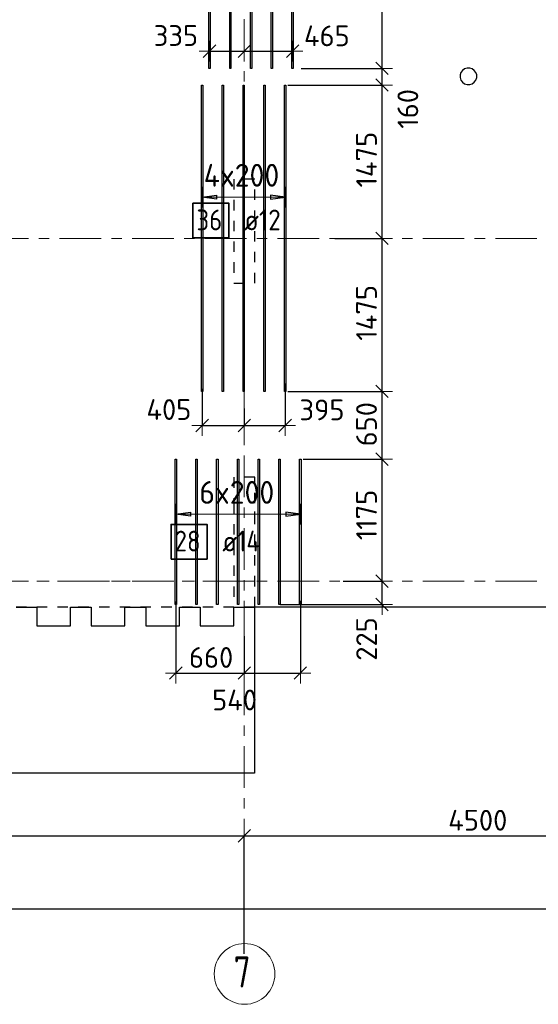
# Model space of a CAD drawing. Header units: metres. Extents: x -38 to 107, y -15 to 21.
# Tile 16 of 254: x 17.29 to 22.28, y -4.07 to 5.41. Entities that reach past the tile are written whole.
import ezdxf

# ---------------------------------------------------------------- set-up
doc = ezdxf.new("R2010")
doc.units = ezdxf.units.M
doc.header["$PDMODE"] = 65
for name, pattern in [('______11', [0.5, 0.4, -0.05, 0, -0.05]), ('______2', [0.0405, 0.03, -0.0105]), ('______3', [0.075, 0.06, -0.015]), ('______5', [1.1, 0.8, -0.1, 0.1, -0.1])]:
    doc.linetypes.add(name, pattern=pattern)
for name, color, linetype, lineweight in [('XR$1$Осевая линия (1)', 7, '______5', 13), ('XR$1$Размерная линия (1)', 7, 'Continuous', 13), ('XR$5$Балка (1)', 7, '______3', 13), ('XR$5$Перекрытие (1)', 7, 'Continuous', 35), ('XR$5$Размерная линия (1)', 7, 'Continuous', 13)]:
    doc.layers.add(name, color=color, linetype=linetype, lineweight=lineweight)
for name, color, linetype, lineweight, true_color in [('XR$5$Арм.стержн.Доп. Арм верхн.зоны Х', 7, 'Continuous', 35, 0x8c8cff), ('XR$5$Арм.стержн.Доп. Арм. верхн.зоны У', 7, 'Continuous', 35, 0x739641), ('XR$7$Стена_ бетон несущ.', 7, 'Continuous', 70, 0xb4b496)]:
    doc.layers.add(name, color=color, linetype=linetype, lineweight=lineweight, true_color=true_color)
doc.styles.add('ISOCPEUR', font='txt')
doc.dimstyles.new('DIMSTYLE_3', dxfattribs={"dimtxt": 0.2, "dimasz": 0.2, "dimexe": 0, "dimexo": 0, "dimgap": 0.1, "dimtad": 2, "dimdec": 0, "dimlfac": 1000, "dimrnd": 5, "dimzin": 12, "dimdsep": 46, "dimtxsty": 'ISOCPEUR', "dimblk1": 'ALL_ML_STRICH', "dimblk2": 'ALL_ML_STRICH', "dimsah": 1, "dimcen": 0, "dimclrd": 7, "dimclre": 256, "dimclrt": 7, "dimadec": 0, "dimazin": 0, "dimtfac": 1, "dimtdec": 0, "dimtix": 1, "dimtmove": 2, "dimatfit": 3, "dimfxl": 0, "dimtzin": 0, "dimlwd": 0, "dimlwe": -3, "dimarcsym": 0})
doc.dimstyles.new('DIMSTYLE_36', dxfattribs={"dimtxt": 0.2, "dimasz": 0.2, "dimexe": 0, "dimexo": 0, "dimgap": 0.1, "dimtad": 0, "dimdec": 0, "dimlfac": 1000, "dimrnd": 5, "dimzin": 12, "dimdsep": 46, "dimtxsty": 'ISOCPEUR', "dimblk1": 'ALL_ML_STRICH', "dimblk2": 'ALL_ML_STRICH', "dimsah": 1, "dimcen": 0, "dimclrd": 7, "dimclre": 256, "dimclrt": 7, "dimadec": 0, "dimazin": 0, "dimtfac": 1, "dimtdec": 0, "dimtix": 1, "dimtmove": 2, "dimatfit": 3, "dimfxl": 0, "dimtvp": 1.2, "dimtzin": 0, "dimlwd": 0, "dimlwe": -3, "dimarcsym": 0})
doc.dimstyles.new('DIMSTYLE_37', dxfattribs={"dimtxt": 0.2, "dimasz": 0.2, "dimexe": 0, "dimexo": 0, "dimgap": 0.1, "dimtad": 2, "dimdec": 0, "dimlfac": 1000, "dimrnd": 5, "dimzin": 12, "dimdsep": 46, "dimtxsty": 'ISOCPEUR', "dimblk1": 'ALL_ML_STRICH', "dimblk2": 'ALL_ML_STRICH', "dimsah": 1, "dimcen": 0, "dimclrd": 7, "dimclre": 256, "dimclrt": 7, "dimadec": 0, "dimazin": 0, "dimtfac": 1, "dimtdec": 0, "dimtix": 1, "dimtmove": 2, "dimatfit": 3, "dimfxl": 0, "dimtvp": 1.2, "dimtzin": 0, "dimlwd": 0, "dimlwe": -3, "dimarcsym": 0})

# ---------------------------------------------------------------- blocks, each defined once
blk = doc.blocks.new('ALL_ML_STRICH')
at = {"color": 0, "linetype": 'ByBlock', "lineweight": -2}
for p, q in [((0, -0.5), (0, 0.5)), ((-1, 0), (0.5, 0)), ((-0.3, -0.3), (0.3, 0.3))]:
    blk.add_line(p, q, dxfattribs=at)
blk = doc.blocks.new('*D11')
at = {"layer": 'DEFPOINTS', "color": 7, "linetype": 'Continuous', "lineweight": 13, "transparency": 33554687}
for p in [(0.5, -3.1033), (0.5, -3.1563), (61.6, -3.1401)]:
    blk.add_point(p, dxfattribs=at)
at = {"layer": 'XR$1$Размерная линия (1)', "color": 9, "linetype": 'Continuous', "lineweight": -2, "true_color": 0xc7c7c7, "transparency": 33554687}
for p, q in [((0.5, -3.1233), (0.5, -3.1563)), ((61.6, -3.1563), (61.6, -3.1563))]:
    blk.add_line(p, q, dxfattribs=at)
at = {"layer": 'XR$1$Размерная линия (1)', "color": 7, "linetype": 'Continuous', "lineweight": -2, "transparency": 33554687}
blk.add_line((0.5, -3.1563), (61.6, -3.1563), dxfattribs=at)
at = {"layer": 'XR$1$Размерная линия (1)', "color": 7, "linetype": 'Continuous', "lineweight": 13, "transparency": 33554687, "xscale": 0.2, "yscale": 0.2, "zscale": 0.2, "rotation": 180}
blk.add_blockref('ALL_ML_STRICH', (0.5, -3.1563), dxfattribs=at)
at = {"layer": 'XR$1$Размерная линия (1)', "color": 7, "linetype": 'Continuous', "lineweight": 13, "transparency": 33554687, "xscale": 0.2, "yscale": 0.2, "zscale": 0.2}
blk.add_blockref('ALL_ML_STRICH', (61.6, -3.1563), dxfattribs=at)
at = {"layer": 'XR$1$Размерная линия (1)', "color": 7, "linetype": 'Continuous', "lineweight": 13, "transparency": 33554687, "insert": (31.1, -3.0063), "char_height": 0.2, "width": 1, "attachment_point": 5, "style": 'ISOCPEUR'}
blk.add_mtext('\\A1;{61100}', dxfattribs=at)
blk = doc.blocks.new('*D15')
at = {"layer": 'DEFPOINTS', "color": 7, "linetype": 'Continuous', "lineweight": 13, "transparency": 33554687}
for p in [(13.75, -2.452), (13.75, -3.5132), (19.45, -3.6075)]:
    blk.add_point(p, dxfattribs=at)
at = {"layer": 'XR$1$Размерная линия (1)', "color": 9, "linetype": 'Continuous', "lineweight": -2, "true_color": 0xc7c7c7, "transparency": 33554687}
for p, q in [((13.75, -3.4932), (13.75, -2.452)), ((19.45, -3.5875), (19.45, -2.452))]:
    blk.add_line(p, q, dxfattribs=at)
at = {"layer": 'XR$1$Размерная линия (1)', "color": 7, "linetype": 'Continuous', "lineweight": -2, "transparency": 33554687}
blk.add_line((13.75, -2.452), (19.45, -2.452), dxfattribs=at)
at = {"layer": 'XR$1$Размерная линия (1)', "color": 7, "linetype": 'Continuous', "lineweight": 13, "transparency": 33554687, "xscale": 0.2, "yscale": 0.2, "zscale": 0.2, "rotation": 180}
blk.add_blockref('ALL_ML_STRICH', (13.75, -2.452), dxfattribs=at)
at = {"layer": 'XR$1$Размерная линия (1)', "color": 7, "linetype": 'Continuous', "lineweight": 13, "transparency": 33554687, "xscale": 0.2, "yscale": 0.2, "zscale": 0.2}
blk.add_blockref('ALL_ML_STRICH', (19.45, -2.452), dxfattribs=at)
at = {"layer": 'XR$1$Размерная линия (1)', "color": 7, "linetype": 'Continuous', "lineweight": 13, "transparency": 33554687, "insert": (16.61, -2.302), "char_height": 0.2, "width": 0.8, "attachment_point": 5, "style": 'ISOCPEUR'}
blk.add_mtext('\\A1;{5700}', dxfattribs=at)
blk = doc.blocks.new('*D16')
at = {"layer": 'DEFPOINTS', "color": 7, "linetype": 'Continuous', "lineweight": 13, "transparency": 33554687}
for p in [(19.45, -2.452), (23.95, -3.5208), (19.45, -3.6075)]:
    blk.add_point(p, dxfattribs=at)
at = {"layer": 'XR$1$Размерная линия (1)', "color": 9, "linetype": 'Continuous', "lineweight": -2, "true_color": 0xc7c7c7, "transparency": 33554687}
for p, q in [((19.45, -3.5875), (19.45, -2.452)), ((23.95, -3.5008), (23.95, -2.452))]:
    blk.add_line(p, q, dxfattribs=at)
at = {"layer": 'XR$1$Размерная линия (1)', "color": 7, "linetype": 'Continuous', "lineweight": -2, "transparency": 33554687}
blk.add_line((19.45, -2.452), (23.95, -2.452), dxfattribs=at)
at = {"layer": 'XR$1$Размерная линия (1)', "color": 7, "linetype": 'Continuous', "lineweight": 13, "transparency": 33554687, "xscale": 0.2, "yscale": 0.2, "zscale": 0.2, "rotation": 180}
blk.add_blockref('ALL_ML_STRICH', (19.45, -2.452), dxfattribs=at)
at = {"layer": 'XR$1$Размерная линия (1)', "color": 7, "linetype": 'Continuous', "lineweight": 13, "transparency": 33554687, "xscale": 0.2, "yscale": 0.2, "zscale": 0.2}
blk.add_blockref('ALL_ML_STRICH', (23.95, -2.452), dxfattribs=at)
at = {"layer": 'XR$1$Размерная линия (1)', "color": 7, "linetype": 'Continuous', "lineweight": 13, "transparency": 33554687, "insert": (21.7, -2.302), "char_height": 0.2, "width": 0.8, "attachment_point": 5, "style": 'ISOCPEUR'}
blk.add_mtext('\\A1;{4500}', dxfattribs=at)
blk = doc.blocks.new('*D659')
at = {"layer": 'DEFPOINTS', "color": 7, "linetype": 'Continuous', "lineweight": 13, "transparency": 33554687}
for p in [(18.79, -0.1751), (19.45, -0.5098), (18.79, -0.8849)]:
    blk.add_point(p, dxfattribs=at)
at = {"layer": 'XR$5$Размерная линия (1)', "color": 9, "linetype": 'Continuous', "lineweight": -2, "true_color": 0xc7c7c7, "transparency": 33554687}
for p, q in [((18.79, -0.1951), (18.79, -0.8849)), ((19.45, -0.5298), (19.45, -0.8849))]:
    blk.add_line(p, q, dxfattribs=at)
at = {"layer": 'XR$5$Размерная линия (1)', "color": 7, "linetype": 'Continuous', "lineweight": -2, "transparency": 33554687}
blk.add_line((18.79, -0.8849), (19.45, -0.8849), dxfattribs=at)
at = {"layer": 'XR$5$Размерная линия (1)', "color": 7, "linetype": 'Continuous', "lineweight": 13, "transparency": 33554687, "xscale": 0.2, "yscale": 0.2, "zscale": 0.2, "rotation": 180}
blk.add_blockref('ALL_ML_STRICH', (18.79, -0.8849), dxfattribs=at)
at = {"layer": 'XR$5$Размерная линия (1)', "color": 7, "linetype": 'Continuous', "lineweight": 13, "transparency": 33554687, "xscale": 0.2, "yscale": 0.2, "zscale": 0.2}
blk.add_blockref('ALL_ML_STRICH', (19.45, -0.8849), dxfattribs=at)
at = {"layer": 'XR$5$Размерная линия (1)', "color": 7, "linetype": 'Continuous', "lineweight": 13, "transparency": 33554687, "insert": (19.13, -0.7349), "char_height": 0.2, "width": 0.6, "attachment_point": 5, "style": 'ISOCPEUR'}
blk.add_mtext('\\A1;{660}', dxfattribs=at)
blk = doc.blocks.new('*D660')
at = {"layer": 'DEFPOINTS', "color": 7, "linetype": 'Continuous', "lineweight": 13, "transparency": 33554687}
for p in [(19.99, -0.1681), (19.45, -0.5098), (19.45, -0.8849)]:
    blk.add_point(p, dxfattribs=at)
at = {"layer": 'XR$5$Размерная линия (1)', "color": 9, "linetype": 'Continuous', "lineweight": -2, "true_color": 0xc7c7c7, "transparency": 33554687}
for p, q in [((19.99, -0.1881), (19.99, -0.8849)), ((19.45, -0.5298), (19.45, -0.8849))]:
    blk.add_line(p, q, dxfattribs=at)
at = {"layer": 'XR$5$Размерная линия (1)', "color": 7, "linetype": 'Continuous', "lineweight": -2, "transparency": 33554687}
blk.add_line((19.45, -0.8849), (19.99, -0.8849), dxfattribs=at)
at = {"layer": 'XR$5$Размерная линия (1)', "color": 7, "linetype": 'Continuous', "lineweight": 13, "transparency": 33554687, "xscale": 0.2, "yscale": 0.2, "zscale": 0.2, "rotation": 180}
blk.add_blockref('ALL_ML_STRICH', (19.45, -0.8849), dxfattribs=at)
at = {"layer": 'XR$5$Размерная линия (1)', "color": 7, "linetype": 'Continuous', "lineweight": 13, "transparency": 33554687, "xscale": 0.2, "yscale": 0.2, "zscale": 0.2}
blk.add_blockref('ALL_ML_STRICH', (19.99, -0.8849), dxfattribs=at)
at = {"layer": 'XR$5$Размерная линия (1)', "color": 7, "linetype": 'Continuous', "lineweight": 13, "transparency": 33554687, "insert": (19.3559, -1.1441), "char_height": 0.2, "width": 0.6, "attachment_point": 5, "style": 'ISOCPEUR'}
blk.add_mtext('\\A1;{540}', dxfattribs=at)
blk = doc.blocks.new('*D780')
at = {"layer": 'DEFPOINTS', "color": 7, "linetype": 'Continuous', "lineweight": 13, "transparency": 33554687}
for p in [(19.0435, 1.8711), (19.45, 1.6821), (19.0435, 1.499)]:
    blk.add_point(p, dxfattribs=at)
at = {"layer": 'XR$5$Размерная линия (1)', "color": 9, "linetype": 'Continuous', "lineweight": -2, "true_color": 0xc7c7c7, "transparency": 33554687}
for p, q in [((19.0435, 1.8511), (19.0435, 1.499)), ((19.45, 1.6621), (19.45, 1.499))]:
    blk.add_line(p, q, dxfattribs=at)
at = {"layer": 'XR$5$Размерная линия (1)', "color": 7, "linetype": 'Continuous', "lineweight": -2, "transparency": 33554687}
blk.add_line((19.0435, 1.499), (19.45, 1.499), dxfattribs=at)
at = {"layer": 'XR$5$Размерная линия (1)', "color": 7, "linetype": 'Continuous', "lineweight": 13, "transparency": 33554687, "xscale": 0.2, "yscale": 0.2, "zscale": 0.2, "rotation": 180}
blk.add_blockref('ALL_ML_STRICH', (19.0435, 1.499), dxfattribs=at)
at = {"layer": 'XR$5$Размерная линия (1)', "color": 7, "linetype": 'Continuous', "lineweight": 13, "transparency": 33554687, "xscale": 0.2, "yscale": 0.2, "zscale": 0.2}
blk.add_blockref('ALL_ML_STRICH', (19.45, 1.499), dxfattribs=at)
at = {"layer": 'XR$5$Размерная линия (1)', "color": 7, "linetype": 'Continuous', "lineweight": 13, "transparency": 33554687, "insert": (18.723, 1.6525), "char_height": 0.2, "width": 0.6, "attachment_point": 5, "style": 'ISOCPEUR'}
blk.add_mtext('\\A1;{405}', dxfattribs=at)
blk = doc.blocks.new('*D781')
at = {"layer": 'DEFPOINTS', "color": 7, "linetype": 'Continuous', "lineweight": 13, "transparency": 33554687}
for p in [(19.8435, 1.9219), (19.45, 1.6821), (19.45, 1.499)]:
    blk.add_point(p, dxfattribs=at)
at = {"layer": 'XR$5$Размерная линия (1)', "color": 9, "linetype": 'Continuous', "lineweight": -2, "true_color": 0xc7c7c7, "transparency": 33554687}
for p, q in [((19.8435, 1.9019), (19.8435, 1.499)), ((19.45, 1.6621), (19.45, 1.499))]:
    blk.add_line(p, q, dxfattribs=at)
at = {"layer": 'XR$5$Размерная линия (1)', "color": 7, "linetype": 'Continuous', "lineweight": -2, "transparency": 33554687}
blk.add_line((19.45, 1.499), (19.8435, 1.499), dxfattribs=at)
at = {"layer": 'XR$5$Размерная линия (1)', "color": 7, "linetype": 'Continuous', "lineweight": 13, "transparency": 33554687, "xscale": 0.2, "yscale": 0.2, "zscale": 0.2, "rotation": 180}
blk.add_blockref('ALL_ML_STRICH', (19.45, 1.499), dxfattribs=at)
at = {"layer": 'XR$5$Размерная линия (1)', "color": 7, "linetype": 'Continuous', "lineweight": 13, "transparency": 33554687, "xscale": 0.2, "yscale": 0.2, "zscale": 0.2}
blk.add_blockref('ALL_ML_STRICH', (19.8435, 1.499), dxfattribs=at)
at = {"layer": 'XR$5$Размерная линия (1)', "color": 7, "linetype": 'Continuous', "lineweight": 13, "transparency": 33554687, "insert": (20.1988, 1.6491), "char_height": 0.2, "width": 0.6, "attachment_point": 5, "style": 'ISOCPEUR'}
blk.add_mtext('\\A1;{395}', dxfattribs=at)
blk = doc.blocks.new('*D782')
at = {"layer": 'DEFPOINTS', "color": 7, "linetype": 'Continuous', "lineweight": 13, "transparency": 33554687}
for p in [(20.3844, 0), (19.7761, -0.225), (20.7778, -0.225)]:
    blk.add_point(p, dxfattribs=at)
at = {"layer": 'XR$5$Размерная линия (1)', "color": 9, "linetype": 'Continuous', "lineweight": -2, "true_color": 0xc7c7c7, "transparency": 33554687}
for p, q in [((20.4044, 0), (20.7778, 0)), ((19.7961, -0.225), (20.7778, -0.225))]:
    blk.add_line(p, q, dxfattribs=at)
at = {"layer": 'XR$5$Размерная линия (1)', "color": 7, "linetype": 'Continuous', "lineweight": -2, "transparency": 33554687}
blk.add_line((20.7778, -0.225), (20.7778, 0), dxfattribs=at)
at = {"layer": 'XR$5$Размерная линия (1)', "color": 7, "linetype": 'Continuous', "lineweight": 13, "transparency": 33554687, "xscale": 0.2, "yscale": 0.2, "zscale": 0.2}
for p, rotation in [((20.7778, 0), 90), ((20.7778, -0.225), 270)]:
    blk.add_blockref('ALL_ML_STRICH', p, dxfattribs=dict(at, rotation=rotation))
at = {"layer": 'XR$5$Размерная линия (1)', "color": 7, "linetype": 'Continuous', "lineweight": 13, "transparency": 33554687, "insert": (20.6283, -0.5567), "char_height": 0.2, "width": 0.6, "attachment_point": 5, "rotation": 90, "style": 'ISOCPEUR'}
blk.add_mtext('\\A1;{225}', dxfattribs=at)
blk = doc.blocks.new('*D783')
at = {"layer": 'DEFPOINTS', "color": 7, "linetype": 'Continuous', "lineweight": 13, "transparency": 33554687}
for p in [(19.998, 1.175), (20.3844, 0), (20.7778, 0)]:
    blk.add_point(p, dxfattribs=at)
at = {"layer": 'XR$5$Размерная линия (1)', "color": 9, "linetype": 'Continuous', "lineweight": -2, "true_color": 0xc7c7c7, "transparency": 33554687}
for p, q in [((20.018, 1.175), (20.7778, 1.175)), ((20.4044, 0), (20.7778, 0))]:
    blk.add_line(p, q, dxfattribs=at)
at = {"layer": 'XR$5$Размерная линия (1)', "color": 7, "linetype": 'Continuous', "lineweight": -2, "transparency": 33554687}
blk.add_line((20.7778, 0), (20.7778, 1.175), dxfattribs=at)
at = {"layer": 'XR$5$Размерная линия (1)', "color": 7, "linetype": 'Continuous', "lineweight": 13, "transparency": 33554687, "xscale": 0.2, "yscale": 0.2, "zscale": 0.2}
for p, rotation in [((20.7778, 1.175), 90), ((20.7778, 0), 270)]:
    blk.add_blockref('ALL_ML_STRICH', p, dxfattribs=dict(at, rotation=rotation))
at = {"layer": 'XR$5$Размерная линия (1)', "color": 7, "linetype": 'Continuous', "lineweight": 13, "transparency": 33554687, "insert": (20.6278, 0.6375), "char_height": 0.2, "width": 0.8, "attachment_point": 5, "rotation": 90, "style": 'ISOCPEUR'}
blk.add_mtext('\\A1;{1175}', dxfattribs=at)
blk = doc.blocks.new('*D784')
at = {"layer": 'DEFPOINTS', "color": 7, "linetype": 'Continuous', "lineweight": 13, "transparency": 33554687}
for p in [(19.8505, 1.827), (19.998, 1.175), (20.7778, 1.175)]:
    blk.add_point(p, dxfattribs=at)
at = {"layer": 'XR$5$Размерная линия (1)', "color": 9, "linetype": 'Continuous', "lineweight": -2, "true_color": 0xc7c7c7, "transparency": 33554687}
for p, q in [((19.8705, 1.827), (20.7778, 1.827)), ((20.018, 1.175), (20.7778, 1.175))]:
    blk.add_line(p, q, dxfattribs=at)
at = {"layer": 'XR$5$Размерная линия (1)', "color": 7, "linetype": 'Continuous', "lineweight": -2, "transparency": 33554687}
blk.add_line((20.7778, 1.175), (20.7778, 1.827), dxfattribs=at)
at = {"layer": 'XR$5$Размерная линия (1)', "color": 7, "linetype": 'Continuous', "lineweight": 13, "transparency": 33554687, "xscale": 0.2, "yscale": 0.2, "zscale": 0.2}
for p, rotation in [((20.7778, 1.827), 90), ((20.7778, 1.175), 270)]:
    blk.add_blockref('ALL_ML_STRICH', p, dxfattribs=dict(at, rotation=rotation))
at = {"layer": 'XR$5$Размерная линия (1)', "color": 7, "linetype": 'Continuous', "lineweight": 13, "transparency": 33554687, "insert": (20.6278, 1.511), "char_height": 0.2, "width": 0.6, "attachment_point": 5, "rotation": 90, "style": 'ISOCPEUR'}
blk.add_mtext('\\A1;{650}', dxfattribs=at)
blk = doc.blocks.new('*D785')
at = {"layer": 'DEFPOINTS', "color": 7, "linetype": 'Continuous', "lineweight": 13, "transparency": 33554687}
for p in [(20.3025, 3.3), (19.8505, 1.827), (20.7778, 1.827)]:
    blk.add_point(p, dxfattribs=at)
at = {"layer": 'XR$5$Размерная линия (1)', "color": 9, "linetype": 'Continuous', "lineweight": -2, "true_color": 0xc7c7c7, "transparency": 33554687}
for p, q in [((20.3225, 3.3), (20.7778, 3.3)), ((19.8705, 1.827), (20.7778, 1.827))]:
    blk.add_line(p, q, dxfattribs=at)
at = {"layer": 'XR$5$Размерная линия (1)', "color": 7, "linetype": 'Continuous', "lineweight": -2, "transparency": 33554687}
blk.add_line((20.7778, 1.827), (20.7778, 3.3), dxfattribs=at)
at = {"layer": 'XR$5$Размерная линия (1)', "color": 7, "linetype": 'Continuous', "lineweight": 13, "transparency": 33554687, "xscale": 0.2, "yscale": 0.2, "zscale": 0.2}
for p, rotation in [((20.7778, 3.3), 90), ((20.7778, 1.827), 270)]:
    blk.add_blockref('ALL_ML_STRICH', p, dxfattribs=dict(at, rotation=rotation))
at = {"layer": 'XR$5$Размерная линия (1)', "color": 7, "linetype": 'Continuous', "lineweight": 13, "transparency": 33554687, "insert": (20.6278, 2.5835), "char_height": 0.2, "width": 0.8, "attachment_point": 5, "rotation": 90, "style": 'ISOCPEUR'}
blk.add_mtext('\\A1;{1475}', dxfattribs=at)
blk = doc.blocks.new('*D786')
at = {"layer": 'DEFPOINTS', "color": 7, "linetype": 'Continuous', "lineweight": 13, "transparency": 33554687}
for p in [(19.8505, 4.777), (20.3025, 3.3), (20.7778, 3.3)]:
    blk.add_point(p, dxfattribs=at)
at = {"layer": 'XR$5$Размерная линия (1)', "color": 9, "linetype": 'Continuous', "lineweight": -2, "true_color": 0xc7c7c7, "transparency": 33554687}
for p, q in [((19.8705, 4.777), (20.7778, 4.777)), ((20.3225, 3.3), (20.7778, 3.3))]:
    blk.add_line(p, q, dxfattribs=at)
at = {"layer": 'XR$5$Размерная линия (1)', "color": 7, "linetype": 'Continuous', "lineweight": -2, "transparency": 33554687}
blk.add_line((20.7778, 3.3), (20.7778, 4.777), dxfattribs=at)
at = {"layer": 'XR$5$Размерная линия (1)', "color": 7, "linetype": 'Continuous', "lineweight": 13, "transparency": 33554687, "xscale": 0.2, "yscale": 0.2, "zscale": 0.2}
for p, rotation in [((20.7778, 4.777), 90), ((20.7778, 3.3), 270)]:
    blk.add_blockref('ALL_ML_STRICH', p, dxfattribs=dict(at, rotation=rotation))
at = {"layer": 'XR$5$Размерная линия (1)', "color": 7, "linetype": 'Continuous', "lineweight": 13, "transparency": 33554687, "insert": (20.6278, 4.0585), "char_height": 0.2, "width": 0.8, "attachment_point": 5, "rotation": 90, "style": 'ISOCPEUR'}
blk.add_mtext('\\A1;{1475}', dxfattribs=at)
blk = doc.blocks.new('*D787')
at = {"layer": 'DEFPOINTS', "color": 7, "linetype": 'Continuous', "lineweight": 13, "transparency": 33554687}
for p in [(19.9771, 4.937), (19.8505, 4.777), (20.7778, 4.777)]:
    blk.add_point(p, dxfattribs=at)
at = {"layer": 'XR$5$Размерная линия (1)', "color": 9, "linetype": 'Continuous', "lineweight": -2, "true_color": 0xc7c7c7, "transparency": 33554687}
for p, q in [((19.9971, 4.937), (20.7778, 4.937)), ((19.8705, 4.777), (20.7778, 4.777))]:
    blk.add_line(p, q, dxfattribs=at)
at = {"layer": 'XR$5$Размерная линия (1)', "color": 7, "linetype": 'Continuous', "lineweight": -2, "transparency": 33554687}
blk.add_line((20.7778, 4.777), (20.7778, 4.937), dxfattribs=at)
at = {"layer": 'XR$5$Размерная линия (1)', "color": 7, "linetype": 'Continuous', "lineweight": 13, "transparency": 33554687, "xscale": 0.2, "yscale": 0.2, "zscale": 0.2}
for p, rotation in [((20.7778, 4.937), 90), ((20.7778, 4.777), 270)]:
    blk.add_blockref('ALL_ML_STRICH', p, dxfattribs=dict(at, rotation=rotation))
at = {"layer": 'XR$5$Размерная линия (1)', "color": 7, "linetype": 'Continuous', "lineweight": 13, "transparency": 33554687, "insert": (21.0263, 4.5477), "char_height": 0.2, "width": 0.6, "attachment_point": 5, "rotation": 90, "style": 'ISOCPEUR'}
blk.add_mtext('\\A1;{160}', dxfattribs=at)
blk = doc.blocks.new('*D788')
at = {"layer": 'DEFPOINTS', "color": 7, "linetype": 'Continuous', "lineweight": 13, "transparency": 33554687}
for p in [(19.9771, 6.887), (19.9771, 4.937), (20.7778, 4.937)]:
    blk.add_point(p, dxfattribs=at)
at = {"layer": 'XR$5$Размерная линия (1)', "color": 9, "linetype": 'Continuous', "lineweight": -2, "true_color": 0xc7c7c7, "transparency": 33554687}
for p, q in [((19.9971, 6.887), (20.7778, 6.887)), ((19.9971, 4.937), (20.7778, 4.937))]:
    blk.add_line(p, q, dxfattribs=at)
at = {"layer": 'XR$5$Размерная линия (1)', "color": 7, "linetype": 'Continuous', "lineweight": -2, "transparency": 33554687}
blk.add_line((20.7778, 4.937), (20.7778, 6.887), dxfattribs=at)
at = {"layer": 'XR$5$Размерная линия (1)', "color": 7, "linetype": 'Continuous', "lineweight": 13, "transparency": 33554687, "xscale": 0.2, "yscale": 0.2, "zscale": 0.2}
for p, rotation in [((20.7778, 6.887), 90), ((20.7778, 4.937), 270)]:
    blk.add_blockref('ALL_ML_STRICH', p, dxfattribs=dict(at, rotation=rotation))
at = {"layer": 'XR$5$Размерная линия (1)', "color": 7, "linetype": 'Continuous', "lineweight": 13, "transparency": 33554687, "insert": (20.6278, 5.942), "char_height": 0.2, "width": 0.8, "attachment_point": 5, "rotation": 90, "style": 'ISOCPEUR'}
blk.add_mtext('\\A1;{1950}', dxfattribs=at)
blk = doc.blocks.new('*D789')
at = {"layer": 'DEFPOINTS', "color": 7, "linetype": 'Continuous', "lineweight": 13, "transparency": 33554687}
for p in [(19.1151, 5.1024), (19.1151, 5.0892), (19.45, 5.0671)]:
    blk.add_point(p, dxfattribs=at)
at = {"layer": 'XR$5$Размерная линия (1)', "color": 9, "linetype": 'Continuous', "lineweight": -2, "true_color": 0xc7c7c7, "transparency": 33554687}
for p, q in [((19.1151, 5.1024), (19.1151, 5.1024)), ((19.45, 5.0871), (19.45, 5.1024))]:
    blk.add_line(p, q, dxfattribs=at)
at = {"layer": 'XR$5$Размерная линия (1)', "color": 7, "linetype": 'Continuous', "lineweight": -2, "transparency": 33554687}
blk.add_line((19.1151, 5.1024), (19.45, 5.1024), dxfattribs=at)
at = {"layer": 'XR$5$Размерная линия (1)', "color": 7, "linetype": 'Continuous', "lineweight": 13, "transparency": 33554687, "xscale": 0.2, "yscale": 0.2, "zscale": 0.2, "rotation": 180}
blk.add_blockref('ALL_ML_STRICH', (19.1151, 5.1024), dxfattribs=at)
at = {"layer": 'XR$5$Размерная линия (1)', "color": 7, "linetype": 'Continuous', "lineweight": 13, "transparency": 33554687, "xscale": 0.2, "yscale": 0.2, "zscale": 0.2}
blk.add_blockref('ALL_ML_STRICH', (19.45, 5.1024), dxfattribs=at)
at = {"layer": 'XR$5$Размерная линия (1)', "color": 7, "linetype": 'Continuous', "lineweight": 13, "transparency": 33554687, "insert": (18.7909, 5.2534), "char_height": 0.2, "width": 0.6, "attachment_point": 5, "style": 'ISOCPEUR'}
blk.add_mtext('\\A1;{335}', dxfattribs=at)
blk = doc.blocks.new('*D790')
at = {"layer": 'DEFPOINTS', "color": 7, "linetype": 'Continuous', "lineweight": 13, "transparency": 33554687}
for p in [(19.45, 5.1024), (19.45, 5.0671), (19.9151, 5.0671)]:
    blk.add_point(p, dxfattribs=at)
at = {"layer": 'XR$5$Размерная линия (1)', "color": 9, "linetype": 'Continuous', "lineweight": -2, "true_color": 0xc7c7c7, "transparency": 33554687}
for p, q in [((19.45, 5.0871), (19.45, 5.1024)), ((19.9151, 5.0871), (19.9151, 5.1024))]:
    blk.add_line(p, q, dxfattribs=at)
at = {"layer": 'XR$5$Размерная линия (1)', "color": 7, "linetype": 'Continuous', "lineweight": -2, "transparency": 33554687}
blk.add_line((19.45, 5.1024), (19.9151, 5.1024), dxfattribs=at)
at = {"layer": 'XR$5$Размерная линия (1)', "color": 7, "linetype": 'Continuous', "lineweight": 13, "transparency": 33554687, "xscale": 0.2, "yscale": 0.2, "zscale": 0.2, "rotation": 180}
blk.add_blockref('ALL_ML_STRICH', (19.45, 5.1024), dxfattribs=at)
at = {"layer": 'XR$5$Размерная линия (1)', "color": 7, "linetype": 'Continuous', "lineweight": 13, "transparency": 33554687, "xscale": 0.2, "yscale": 0.2, "zscale": 0.2}
blk.add_blockref('ALL_ML_STRICH', (19.9151, 5.1024), dxfattribs=at)
at = {"layer": 'XR$5$Размерная линия (1)', "color": 7, "linetype": 'Continuous', "lineweight": 13, "transparency": 33554687, "insert": (20.2454, 5.2506), "char_height": 0.2, "width": 0.6, "attachment_point": 5, "style": 'ISOCPEUR'}
blk.add_mtext('\\A1;{465}', dxfattribs=at)

msp = doc.modelspace()

# ---------------------------------------------------------------- linework, layer by layer
at = {"layer": 'XR$1$Осевая линия (1)', "color": 253, "linetype": '______11', "lineweight": 13, "true_color": 0xa0a0a0, "transparency": 33554687}
for p, q in [((19.45, -3.39), (19.45, 8.13)), ((-2.63, 3.3), (62.6, 3.3)), ((-2.63, 0), (62.6, 0))]:
    msp.add_line(p, q, dxfattribs=at)
at = {"layer": 'XR$1$Осевая линия (1)', "color": 7, "linetype": 'Continuous', "lineweight": 13, "transparency": 33554687}
msp.add_circle((19.4524, -3.7819), 0.2924, dxfattribs=at)
at = {"layer": 'XR$5$Арм.стержн.Доп. Арм верхн.зоны Х', "color": 253, "linetype": 'Continuous', "lineweight": -3, "true_color": 0xa0a0a0, "transparency": 33554687}
for p, q in [((19.0435, 3.698), (19.0435, 3.798)), ((19.8435, 3.698), (19.8435, 3.798)), ((19.0435, 3.698), (19.0435, 3.598)), ((19.8435, 3.698), (19.8435, 3.598))]:
    msp.add_line(p, q, dxfattribs=at)
at = {"layer": 'XR$5$Арм.стержн.Доп. Арм верхн.зоны Х', "color": 7, "linetype": 'Continuous', "lineweight": 25, "transparency": 33554687}
for p, q in [((19.0435, 3.698), (19.1835, 3.718)), ((19.1835, 3.678), (19.0435, 3.698)), ((19.1835, 3.718), (19.1835, 3.678)), ((19.8435, 3.698), (19.7035, 3.718)), ((19.7035, 3.718), (19.7035, 3.678)), ((19.7035, 3.678), (19.8435, 3.698))]:
    msp.add_line(p, q, dxfattribs=at)
at = {"layer": 'XR$5$Арм.стержн.Доп. Арм верхн.зоны Х', "color": 7, "linetype": 'Continuous', "lineweight": 13, "transparency": 33554687}
for p, q in [((19.0435, 3.698), (19.0435, 3.698)), ((19.0435, 3.698), (19.8435, 3.698)), ((19.8435, 3.698), (19.8435, 3.698))]:
    msp.add_line(p, q, dxfattribs=at)
at = {"layer": 'XR$5$Арм.стержн.Доп. Арм верхн.зоны Х', "color": 34, "linetype": 'Continuous', "lineweight": 25, "transparency": 33554687}
for points in [[(19.1091, 4.937), (19.1091, 6.887), (19.1211, 6.887), (19.1211, 4.937), (19.1091, 4.937)], [(19.3091, 4.937), (19.3091, 6.887), (19.3211, 6.887), (19.3211, 4.937), (19.3091, 4.937)], [(19.5091, 4.937), (19.5091, 6.887), (19.5211, 6.887), (19.5211, 4.937), (19.5091, 4.937)], [(19.7091, 4.937), (19.7091, 6.887), (19.7211, 6.887), (19.7211, 4.937), (19.7091, 4.937)], [(19.9091, 4.937), (19.9091, 6.887), (19.9211, 6.887), (19.9211, 4.937), (19.9091, 4.937)], [(19.0375, 1.827), (19.0375, 4.777), (19.0495, 4.777), (19.0495, 1.827), (19.0375, 1.827)], [(19.2375, 1.827), (19.2375, 4.777), (19.2495, 4.777), (19.2495, 1.827), (19.2375, 1.827)], [(19.4375, 1.827), (19.4375, 4.777), (19.4495, 4.777), (19.4495, 1.827), (19.4375, 1.827)], [(19.6375, 1.827), (19.6375, 4.777), (19.6495, 4.777), (19.6495, 1.827), (19.6375, 1.827)], [(19.8375, 1.827), (19.8375, 4.777), (19.8495, 4.777), (19.8495, 1.827), (19.8375, 1.827)]]:
    msp.add_lwpolyline(points, dxfattribs=at)
at = {"layer": 'XR$5$Арм.стержн.Доп. Арм верхн.зоны Х', "color": 7, "linetype": 'Continuous', "lineweight": 35, "transparency": 33554687}
msp.add_lwpolyline([(18.9555, 3.3045), (19.3021, 3.3045), (19.3021, 3.6379), (18.9555, 3.6379), (18.9555, 3.3045)], dxfattribs=at)
at = {"layer": 'XR$5$Арм.стержн.Доп. Арм. верхн.зоны У', "color": 253, "linetype": 'Continuous', "lineweight": -3, "true_color": 0xa0a0a0, "transparency": 33554687}
for p, q in [((18.79, 0.6446), (18.79, 0.7446)), ((19.99, 0.6446), (19.99, 0.7446)), ((18.79, 0.6446), (18.79, 0.5446)), ((19.99, 0.6446), (19.99, 0.5446))]:
    msp.add_line(p, q, dxfattribs=at)
at = {"layer": 'XR$5$Арм.стержн.Доп. Арм. верхн.зоны У', "color": 7, "linetype": 'Continuous', "lineweight": 25, "transparency": 33554687}
for p, q in [((18.79, 0.6446), (18.93, 0.6646)), ((18.93, 0.6646), (18.93, 0.6246)), ((19.99, 0.6446), (19.85, 0.6646)), ((19.85, 0.6646), (19.85, 0.6246)), ((18.93, 0.6246), (18.79, 0.6446)), ((19.85, 0.6246), (19.99, 0.6446))]:
    msp.add_line(p, q, dxfattribs=at)
at = {"layer": 'XR$5$Арм.стержн.Доп. Арм. верхн.зоны У', "color": 7, "linetype": 'Continuous', "lineweight": 13, "transparency": 33554687}
for p, q in [((18.79, 0.6446), (18.79, 0.6446)), ((19.99, 0.6446), (19.99, 0.6446))]:
    msp.add_line(p, q, dxfattribs=at)
at = {"layer": 'XR$5$Арм.стержн.Доп. Арм. верхн.зоны У', "color": 7, "linetype": 'Continuous', "lineweight": 25, "transparency": 33554687}
for points in [[(18.783, -0.2248), (18.783, 1.1752), (18.797, 1.1752), (18.797, -0.2248), (18.783, -0.2248)], [(18.983, -0.2248), (18.983, 1.1752), (18.997, 1.1752), (18.997, -0.2248), (18.983, -0.2248)], [(19.183, -0.2248), (19.183, 1.1752), (19.197, 1.1752), (19.197, -0.2248), (19.183, -0.2248)], [(19.383, -0.2248), (19.383, 1.1752), (19.397, 1.1752), (19.397, -0.2248), (19.383, -0.2248)], [(19.583, -0.2248), (19.583, 1.1752), (19.597, 1.1752), (19.597, -0.2248), (19.583, -0.2248)], [(19.783, -0.2248), (19.783, 1.1752), (19.797, 1.1752), (19.797, -0.2248), (19.783, -0.2248)], [(19.983, -0.2248), (19.983, 1.1752), (19.997, 1.1752), (19.997, -0.2248), (19.983, -0.2248)]]:
    msp.add_lwpolyline(points, dxfattribs=at)
at = {"layer": 'XR$5$Арм.стержн.Доп. Арм. верхн.зоны У', "color": 7, "linetype": 'Continuous', "lineweight": 13, "transparency": 33554687}
msp.add_lwpolyline([(18.79, 0.6446), (18.817, 0.6446), (18.817, 0.6446), (19.99, 0.6446)], dxfattribs=at)
at = {"layer": 'XR$5$Арм.стержн.Доп. Арм. верхн.зоны У', "color": 7, "linetype": 'Continuous', "lineweight": 35, "transparency": 33554687}
msp.add_lwpolyline([(18.745, 0.2124), (19.0917, 0.2124), (19.0917, 0.5457), (18.745, 0.5457), (18.745, 0.2124)], dxfattribs=at)
at = {"layer": 'XR$5$Балка (1)', "color": 7, "linetype": '______2', "lineweight": 18, "transparency": 33554687}
for p, q in [((19.55, 0.0002), (13.6501, 0.0002)), ((19.55, -0.2495), (19.55, 0.0002))]:
    msp.add_line(p, q, dxfattribs=at)
at = {"layer": 'XR$5$Балка (1)', "color": 7, "linetype": '______2', "lineweight": 25, "transparency": 33554687}
msp.add_line((19.55, -0.2498), (13.6501, -0.2498), dxfattribs=at)
at = {"layer": 'XR$5$Перекрытие (1)', "color": 7, "linetype": 'Continuous', "lineweight": 25, "transparency": 33554687}
for p, q in [((21.5733, 4.9328), (21.5528, 4.918)), ((21.5973, 4.9406), (21.5733, 4.9328)), ((21.6225, 4.9406), (21.5973, 4.9406)), ((21.6465, 4.9328), (21.6225, 4.9406)), ((21.6669, 4.918), (21.6465, 4.9328)), ((21.538, 4.8976), (21.5302, 4.8736)), ((21.5302, 4.8736), (21.5302, 4.8483)), ((21.5302, 4.8483), (21.538, 4.8243)), ((21.5528, 4.918), (21.538, 4.8976)), ((21.6817, 4.8976), (21.6669, 4.918)), ((21.6895, 4.8736), (21.6817, 4.8976)), ((21.6817, 4.8243), (21.6895, 4.8483)), ((21.6895, 4.8483), (21.6895, 4.8736)), ((21.538, 4.8243), (21.5528, 4.8039)), ((21.5528, 4.8039), (21.5733, 4.7891)), ((21.5733, 4.7891), (21.5973, 4.7813)), ((21.5973, 4.7813), (21.6225, 4.7813)), ((21.6225, 4.7813), (21.6465, 4.7891)), ((21.6465, 4.7891), (21.6669, 4.8039)), ((21.6669, 4.8039), (21.6817, 4.8243)), ((17.2497, -0.2499), (17.4497, -0.2499)), ((17.4497, -0.2499), (17.4497, -0.4299)), ((17.7747, -0.4299), (17.7747, -0.2499)), ((17.7747, -0.2499), (17.9747, -0.2499)), ((17.9747, -0.2499), (17.9747, -0.4299)), ((18.2997, -0.4299), (18.2997, -0.2499)), ((18.2997, -0.2499), (18.4997, -0.2499)), ((18.4997, -0.2499), (18.4997, -0.4299)), ((18.8247, -0.4299), (18.8247, -0.2499)), ((18.8247, -0.2499), (19.0247, -0.2499)), ((19.0247, -0.2499), (19.0247, -0.4299)), ((19.3497, -0.4299), (19.3497, -0.2499)), ((19.3497, -0.2499), (19.5497, -0.2499)), ((19.5497, -0.2499), (19.5497, -0.4299)), ((32.675, -0.25), (19.55, -0.2498)), ((17.4497, -0.4298), (17.7747, -0.4298)), ((17.9747, -0.4298), (18.2997, -0.4298)), ((18.4997, -0.4298), (18.8247, -0.4298)), ((19.0247, -0.4298), (19.3497, -0.4298)), ((19.5497, -0.4299), (19.5497, -1.8498)), ((19.5497, -1.8498), (16.1997, -1.8498))]:
    msp.add_line(p, q, dxfattribs=at)
at = {"layer": 'XR$5$Перекрытие (1)', "color": 7, "linetype": '______2', "lineweight": 18, "transparency": 33554687}
msp.add_line((19.55, -0.2495), (19.55, -0.2498), dxfattribs=at)
at = {"layer": 'XR$7$Стена_ бетон несущ.', "color": 253, "linetype": '______2', "lineweight": -3, "true_color": 0xa0a0a0, "transparency": 33554687}
for p, q in [((19.35, 3.87), (19.35, 2.87)), ((19.55, 3.87), (19.35, 3.87)), ((19.55, 2.87), (19.55, 3.87)), ((19.35, 2.87), (19.55, 2.87)), ((19.55, 1), (19.35, 1)), ((19.35, 1), (19.35, 0.75)), ((19.55, 0.75), (19.55, 1)), ((19.35, 0.75), (19.35, -0.25)), ((19.55, 0.5702), (19.55, 0.75)), ((19.55, -0.25), (19.55, 0.5702)), ((19.35, -0.25), (19.55, -0.25))]:
    msp.add_line(p, q, dxfattribs=at)

# ---------------------------------------------------------------- texts
at = {"layer": 'XR$1$Осевая линия (1)', "color": 7, "linetype": 'Continuous', "lineweight": 13, "transparency": 33554687, "insert": (19.3474, -3.9124), "char_height": 0.3, "width": 0.326407, "attachment_point": 7, "style": 'ISOCPEUR'}
msp.add_mtext('\\W0.78;7', dxfattribs=at)
at = {"layer": 'XR$5$Арм.стержн.Доп. Арм верхн.зоны Х', "color": 7, "linetype": 'Continuous', "lineweight": 13, "transparency": 33554687, "insert": (19.0585, 3.798), "char_height": 0.22, "width": 0.895564, "attachment_point": 7, "style": 'ISOCPEUR'}
msp.add_mtext('\\W0.95;4x200', dxfattribs=at)
at = {"layer": 'XR$5$Арм.стержн.Доп. Арм верхн.зоны Х', "color": 7, "linetype": 'Continuous', "lineweight": 25, "transparency": 33554687, "char_height": 0.2, "attachment_point": 7, "style": 'ISOCPEUR'}
for s, insert, width in [('\\W0.87;36', (18.9888, 3.3779), 0.367208), ('\\W0.89; ø12 ', (19.3355, 3.3779), 0.749105)]:
    msp.add_mtext(s, dxfattribs=dict(at, insert=insert, width=width))
at = {"layer": 'XR$5$Арм.стержн.Доп. Арм. верхн.зоны У', "color": 7, "linetype": 'Continuous', "lineweight": 13, "transparency": 33554687, "insert": (19.016, 0.7446), "char_height": 0.22, "width": 0.873359, "attachment_point": 7, "style": 'ISOCPEUR'}
msp.add_mtext('\\W0.95;6x200', dxfattribs=at)
at = {"layer": 'XR$5$Арм.стержн.Доп. Арм. верхн.зоны У', "color": 7, "linetype": 'Continuous', "lineweight": 25, "transparency": 33554687, "char_height": 0.2, "attachment_point": 7, "style": 'ISOCPEUR'}
for s, insert, width in [('\\W0.87;28', (18.7784, 0.2857), 0.367208), ('\\W0.89; ø14 ', (19.125, 0.2857), 0.769432)]:
    msp.add_mtext(s, dxfattribs=dict(at, insert=insert, width=width))

# ---------------------------------------------------------------- dimensions: what is measured, and where the dimension line sits
at = {"layer": 'XR$1$Размерная линия (1)', "color": 7, "linetype": 'Continuous', "lineweight": 13, "transparency": 33554687}
for base, p1, p2, picture, middle in [((19.45, -2.452), (13.75, -3.4932), (19.45, -3.5875), '*D15', (16.61, -2.302)), ((23.95, -2.452), (19.45, -3.5875), (23.95, -3.5008), '*D16', (21.7, -2.302)), ((61.6, -3.1563), (0.5, -3.1233), (61.6, -3.1563), '*D11', (31.1, -3.0063))]:
    dim = msp.add_linear_dim(base=base, p1=p1, p2=p2, dimstyle='DIMSTYLE_3', override={"dimpost": '<>', "dimclrd": 7, "dimclre": 9, "dimclrt": 7, "dimlwd": 0, "dimlwe": 65533}, dxfattribs=at)
    dim.commit()
    dim.dimension.update_dxf_attribs({"geometry": picture, "text_midpoint": middle, "dimtype": 160})
at = {"layer": 'XR$5$Размерная линия (1)', "color": 7, "linetype": 'Continuous', "lineweight": 13, "transparency": 33554687}
for base, p1, p2, dimstyle, picture, middle in [((20.7778, 6.887), (19.9971, 4.937), (19.9971, 6.887), 'DIMSTYLE_3', '*D788', (20.6278, 5.942)), ((20.7778, 4.937), (19.8705, 4.777), (19.9971, 4.937), 'DIMSTYLE_36', '*D787', (21.0263, 4.5477)), ((20.7778, 4.777), (20.3225, 3.3), (19.8705, 4.777), 'DIMSTYLE_3', '*D786', (20.6278, 4.0585)), ((20.7778, 3.3), (19.8705, 1.827), (20.3225, 3.3), 'DIMSTYLE_3', '*D785', (20.6278, 2.5835)), ((20.7778, 1.827), (20.018, 1.175), (19.8705, 1.827), 'DIMSTYLE_3', '*D784', (20.6278, 1.511)), ((20.7778, 1.175), (20.4044, 0), (20.018, 1.175), 'DIMSTYLE_3', '*D783', (20.6278, 0.6375)), ((20.7778, 0), (19.7961, -0.225), (20.4044, 0), 'DIMSTYLE_37', '*D782', (20.6283, -0.5567))]:
    dim = msp.add_linear_dim(base=base, p1=p1, p2=p2, angle=90, dimstyle=dimstyle, override={"dimpost": '<>', "dimclrd": 7, "dimclre": 9, "dimclrt": 7, "dimlwd": 0, "dimlwe": 65533}, dxfattribs=at)
    dim.commit()
    dim.dimension.update_dxf_attribs({"geometry": picture, "text_midpoint": middle, "dimtype": 160})
for base, p1, p2, dimstyle, picture, middle in [((19.45, 5.1024), (19.1151, 5.1024), (19.45, 5.0871), 'DIMSTYLE_37', '*D789', (18.7909, 5.2534)), ((19.9151, 5.1024), (19.45, 5.0871), (19.9151, 5.0871), 'DIMSTYLE_37', '*D790', (20.2454, 5.2506)), ((19.84354, 1.49899), (19.45, 1.6621), (19.84354, 1.90188), 'DIMSTYLE_37', '*D781', (20.19882, 1.64906)), ((19.45, 1.49899), (19.04354, 1.8511), (19.45, 1.6621), 'DIMSTYLE_37', '*D780', (18.72301, 1.65254)), ((19.45, -0.8849), (18.79, -0.1951), (19.45, -0.5298), 'DIMSTYLE_3', '*D659', (19.13, -0.7349)), ((19.99, -0.8849), (19.45, -0.5298), (19.99, -0.1881), 'DIMSTYLE_36', '*D660', (19.3559, -1.1441))]:
    dim = msp.add_linear_dim(base=base, p1=p1, p2=p2, dimstyle=dimstyle, override={"dimpost": '<>', "dimclrd": 7, "dimclre": 9, "dimclrt": 7, "dimlwd": 0, "dimlwe": 65533}, dxfattribs=at)
    dim.commit()
    dim.dimension.update_dxf_attribs({"geometry": picture, "text_midpoint": middle, "dimtype": 160})

doc.saveas('drawing.dxf')
